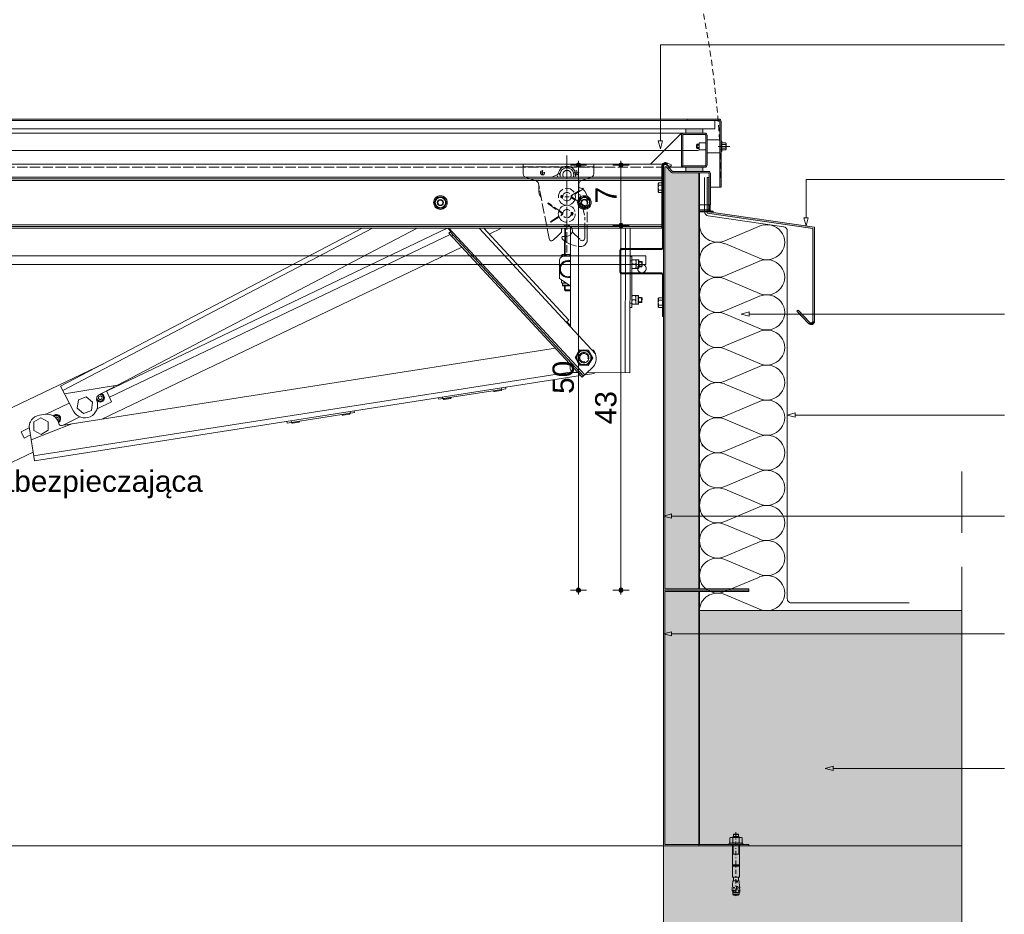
# Paper-space layout 'AD-04 DETAL KLAPY DYMOWEJ' of a CAD drawing. Header units: millimetres. Extents: x 0 to 420, y 0 to 297.
# Tile 4 of 6: x 163 to 278, y 88 to 193. Entities that reach past the tile are written whole.
import ezdxf
from ezdxf.xclip import XClip

# ---------------------------------------------------------------- set-up
doc = ezdxf.new("R2010")
doc.units = ezdxf.units.MM
doc.header["$MEASUREMENT"] = 0
doc.header["$XCLIPFRAME"] = 0
for name, pattern in [('051017 Zielona dla najemcy +1$0$STRICHPUNKT', [10, 5, -2.5, 0, -2.5]), ('ACAD_ISO02W100', [15, 12, -3]), ('CENTER', [2000, 1250, -250, 250, -250]), ('przerywama detal', [120, 80, -40]), ('Przerywana-002', [11, 7, -4])]:
    doc.linetypes.add(name, pattern=pattern)
for name, color, linetype, lineweight in [('0_Nr_pióra__1', 7, 'Continuous', 20), ('A_fundamenty_Nr_pióra__1', 7, 'Continuous', 20), ('A_opisy_Nr_pióra__1', 7, 'Continuous', 20), ('A_stropy_Nr_pióra__1', 7, 'Continuous', 20)]:
    doc.layers.add(name, color=color, linetype=linetype, lineweight=lineweight)
for name, color, linetype, lineweight, true_color in [('0_Nr_pióra__10', 7, 'Continuous', 13, 0x4b4b4b), ('0_Nr_pióra__6', 7, 'Continuous', 13, 0xa9a9a9), ('A_linie_Nr_pióra__10', 7, 'Continuous', 13, 0x4b4b4b), ('A_opisy EN_Nr_pióra__170', 7, 'Continuous', 5, 0x1c1c1c), ('A_opisy EN_Nr_pióra__7', 7, 'Continuous', 18, 0x171717), ('A_opisy_Nr_pióra__170', 7, 'Continuous', 5, 0x1c1c1c), ('A_opisy_Nr_pióra__7', 7, 'Continuous', 18, 0x171717), ('A_stolarka_Nr_pióra__10', 7, 'Continuous', 13, 0x4b4b4b), ('A_stropy_Nr_pióra__10', 7, 'Continuous', 13, 0x4b4b4b), ('A_stropy_Nr_pióra__4', 7, 'Continuous', 18, 0x4b4b4b), ('A_ściana_Nr_pióra__10', 7, 'Continuous', 13, 0x4b4b4b)]:
    doc.layers.add(name, color=color, linetype=linetype, lineweight=lineweight, true_color=true_color)
for name, color, linetype in [('A_fundamenty', 7, 'Continuous'), ('A_podrys', 7, 'Continuous'), ('A_stolarka', 7, 'Continuous'), ('A_stropy', 7, 'Continuous'), ('A_ściana', 7, 'Continuous')]:
    doc.layers.add(name, color=color, linetype=linetype)
doc.styles.add('STYL_AUTOMATYCZNY_1', font='arial.ttf')
doc.linetypes.add('Izolacja 1_20', pattern='A,0,[1,AD-04 DETAL KLAPY DYMOWEJ1.Shx,S=1.587302,R=0,X=0,Y=0],-200,0', length=200)

# ---------------------------------------------------------------- blocks, each defined once
blk = doc.blocks.new('Rysunek_1_1', base_point=(-23577.32, -13089.34))
at = {"linetype": 'Continuous', "lineweight": 0, "true_color": 0xa9a9a9}
for points in [[(228.11, 176.21), (228.13, 176.12), (228.18, 176.03), (228.26, 175.98), (228.36, 175.96), (228.45, 175.98), (228.54, 176.03), (228.59, 176.12), (228.61, 176.21), (228.59, 176.31), (228.54, 176.39), (228.45, 176.44), (228.36, 176.46), (228.26, 176.44), (228.18, 176.39), (228.13, 176.31)], [(233.11, 176.21), (233.13, 176.12), (233.18, 176.03), (233.26, 175.98), (233.36, 175.96), (233.45, 175.98), (233.54, 176.03), (233.59, 176.12), (233.61, 176.21), (233.59, 176.31), (233.54, 176.39), (233.45, 176.44), (233.36, 176.46), (233.26, 176.44), (233.18, 176.39), (233.13, 176.31)], [(233.11, 169.11), (233.13, 169.01), (233.18, 168.93), (233.26, 168.87), (233.36, 168.86), (233.45, 168.87), (233.54, 168.93), (233.59, 169.01), (233.61, 169.11), (233.59, 169.2), (233.54, 169.28), (233.45, 169.34), (233.36, 169.36), (233.26, 169.34), (233.18, 169.28), (233.13, 169.2)], [(228.11, 126.3), (228.13, 126.2), (228.18, 126.12), (228.26, 126.06), (228.36, 126.05), (228.45, 126.06), (228.54, 126.12), (228.59, 126.2), (228.61, 126.3), (228.59, 126.39), (228.54, 126.47), (228.45, 126.53), (228.36, 126.55), (228.26, 126.53), (228.18, 126.47), (228.13, 126.39)], [(233.11, 126.3), (233.13, 126.2), (233.18, 126.12), (233.26, 126.06), (233.36, 126.05), (233.45, 126.06), (233.54, 126.12), (233.59, 126.2), (233.61, 126.3), (233.59, 126.39), (233.54, 126.47), (233.45, 126.53), (233.36, 126.55), (233.26, 126.53), (233.18, 126.47), (233.13, 126.39)]]:
    blk.add_hatch(color=253, dxfattribs=at).paths.add_polyline_path(points)
at = {"layer": 'A_fundamenty', "linetype": 'Continuous', "lineweight": 13}
h = blk.add_hatch(dxfattribs=at)
h.set_pattern_fill('hexagonal_2_0001', color=8, style=0, pattern_type=2)
h.set_pattern_definition([(90, (-23577.31955, -13089.3448), (-0.692820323, 0), [0.4, -0.8]), (90, (-23577.66596, -13088.7448), (-0.692820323, 0), [0.4, -0.8]), (150, (-23577.31955, -13088.9448), (0.346410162, 0.6), [0.4, -0.8]), (150, (-23578.0124, -13088.9448), (0.346410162, 0.6), [0.4, -0.8]), (210, (-23577.31955, -13089.3448), (-0.346410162, 0.6), [0.4, -0.8]), (210, (-23578.0124, -13089.3448), (-0.346410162, 0.6), [0.4, -0.8])])
h.paths.add_polyline_path([(242.49, 96.3), (273.36, 96.3), (273.36, 123.91), (242.49, 123.91)])
at = {"layer": 'A_stolarka', "linetype": 'Continuous', "lineweight": 0, "true_color": 0x121212}
for points in [[(245.11, 181.35, 0.414214), (244.86, 181.6), (241.11, 181.6), (241.11, 181.45), (244.81, 181.45, -0.414214), (244.96, 181.3), (244.96, 178.7), (245.11, 178.7)], [(242.96, 179.95), (242.96, 180.45), (240.96, 180.45), (240.96, 179.95)], [(243.21, 179.94), (240.71, 179.94, 0.414214), (240.46, 179.69), (240.46, 177.19), (240.61, 177.19), (240.61, 179.69, -0.414214), (240.71, 179.79), (243.21, 179.79, -0.414214), (243.31, 179.69), (243.31, 177.19), (243.46, 177.19), (243.46, 179.69, 0.414214)], [(245.11, 178.7), (244.96, 178.7), (244.96, 173.6), (245.11, 173.6)], [(243.46, 176.19), (243.46, 177.19), (243.31, 177.19), (243.31, 176.19, -0.414214), (243.21, 176.09), (240.71, 176.09, -0.414214), (240.61, 176.19), (240.61, 177.19), (240.46, 177.19), (240.46, 176.19, 0.414214), (240.71, 175.94), (243.21, 175.94, 0.414214)], [(242.48, 126.45), (242.48, 175.3), (239.43, 175.3, -0.267949), (239.22, 175.42), (238.7, 175.97, 0.767327), (238.51, 175.92), (238.51, 126.45)], [(242.97, 175.45), (242.97, 175.95), (240.96, 175.95), (240.96, 175.45)], [(242.49, 96.45), (242.49, 126.15), (238.51, 126.15), (238.51, 96.45)]]:
    blk.add_hatch(color=250, dxfattribs=at).paths.add_polyline_path(points)
at = {"layer": 'A_stropy', "linetype": 'Continuous', "lineweight": 0, "true_color": 0x1f1f1f}
blk.add_hatch(color=250, dxfattribs=at).paths.add_polyline_path([(238.36, 56.3), (273.36, 56.3), (273.36, 96.3), (238.36, 96.3)])
at = {"layer": 'A_ściana', "linetype": 'Continuous', "lineweight": 0, "true_color": 0x4b4b4b}
for points in [[(243.48, 174.73), (243.48, 170.56), (243.68, 170.73), (243.68, 174.73)], [(243.48, 170.56), (255.88, 168.76), (256.08, 168.93), (243.68, 170.73)], [(255.88, 168.76), (255.88, 157.88), (256.08, 157.88), (256.08, 168.93)], [(255.53, 157.74), (254.15, 159.19), (254.01, 159.05), (255.39, 157.61)], [(255.39, 157.61, 0.676787), (256.08, 157.88), (255.88, 157.88, -0.676787), (255.53, 157.74)]]:
    blk.add_hatch(color=251, dxfattribs=at).paths.add_polyline_path(points)
at = {"layer": '0_Nr_pióra__10', "color": 251, "linetype": 'Continuous', "lineweight": 13, "ltscale": 0.1, "true_color": 0x4b4b4b}
for p, q in [((246.22, 97.3), (246.12, 97.24)), ((246.12, 96.69), (246.12, 97.24)), ((247.49, 97.3), (246.22, 97.3)), ((246.46, 97.3), (246.56, 97.4)), ((246.49, 96.69), (246.49, 97.24)), ((246.53, 97.37), (246.53, 97.3)), ((246.59, 97.67), (246.56, 97.64)), ((247.16, 97.64), (246.56, 97.64)), ((246.56, 97.64), (246.56, 97.4)), ((246.56, 97.4), (247.15, 97.4)), ((246.59, 97.67), (247.12, 97.67)), ((247.16, 97.64), (247.12, 97.67)), ((247.26, 97.3), (247.15, 97.4)), ((247.16, 97.64), (247.16, 97.4)), ((247.18, 97.37), (247.18, 97.3)), ((247.22, 96.69), (247.22, 97.24)), ((247.49, 97.3), (247.59, 97.24)), ((247.59, 96.69), (247.59, 97.24)), ((247.66, 96.63), (246.06, 96.63)), ((246.06, 96.46), (246.06, 96.63)), ((247.66, 96.46), (246.06, 96.46)), ((246.22, 96.63), (246.12, 96.69)), ((246.46, 92.61), (246.46, 96.46)), ((246.53, 96.46), (246.53, 95.34)), ((247.18, 96.46), (247.18, 95.34)), ((247.26, 92.61), (247.26, 96.46)), ((247.49, 96.63), (247.59, 96.69)), ((247.66, 96.46), (247.66, 96.63)), ((247.26, 95.34), (246.46, 95.34)), ((246.46, 94.09), (246.46, 94.08)), ((246.46, 94.08), (246.47, 94.09)), ((246.47, 94.09), (246.46, 94.06)), ((246.46, 94.06), (246.49, 94.09)), ((246.49, 94.09), (246.46, 94.04)), ((246.46, 94.04), (246.51, 94.09)), ((246.51, 94.09), (246.46, 94.02)), ((246.46, 94.02), (246.53, 94.09)), ((246.53, 94.09), (246.46, 94)), ((246.46, 94), (246.55, 94.09)), ((246.55, 94.09), (246.46, 93.99)), ((246.46, 93.99), (246.57, 94.09)), ((246.57, 94.09), (246.46, 93.97)), ((246.46, 93.97), (246.59, 94.09)), ((246.59, 94.09), (246.46, 93.95)), ((246.46, 93.95), (246.61, 94.09)), ((246.61, 94.09), (246.46, 93.93)), ((246.46, 93.93), (246.62, 94.09)), ((246.46, 94.09), (247.26, 94.09)), ((246.46, 93.92), (247.26, 93.92)), ((246.62, 94.09), (246.47, 93.92)), ((246.47, 93.92), (246.64, 94.09)), ((246.64, 94.09), (246.49, 93.92)), ((246.49, 93.92), (246.66, 94.09)), ((246.66, 94.09), (246.5, 93.92)), ((246.5, 93.92), (246.68, 94.09)), ((246.68, 94.09), (246.52, 93.92)), ((246.52, 93.92), (246.7, 94.09)), ((246.7, 94.09), (246.54, 93.92)), ((246.54, 93.92), (246.72, 94.09)), ((246.72, 94.09), (246.56, 93.92)), ((246.56, 93.92), (246.74, 94.09)), ((246.74, 94.09), (246.58, 93.92)), ((246.58, 93.92), (246.76, 94.09)), ((246.76, 94.09), (246.6, 93.92)), ((246.6, 93.92), (246.77, 94.09)), ((246.77, 94.09), (246.62, 93.92)), ((246.62, 93.92), (246.79, 94.09)), ((246.79, 94.09), (246.64, 93.92)), ((246.64, 93.92), (246.81, 94.09)), ((246.81, 94.09), (246.66, 93.92)), ((246.66, 93.92), (246.83, 94.09)), ((246.83, 94.09), (246.67, 93.92)), ((246.67, 93.92), (246.85, 94.09)), ((246.85, 94.09), (246.69, 93.92)), ((246.69, 93.92), (246.87, 94.09)), ((246.87, 94.09), (246.71, 93.92)), ((246.71, 93.92), (246.89, 94.09)), ((246.89, 94.09), (246.73, 93.92)), ((246.73, 93.92), (246.91, 94.09)), ((246.91, 94.09), (246.75, 93.92)), ((246.75, 93.92), (246.93, 94.09)), ((246.93, 94.09), (246.77, 93.92)), ((246.77, 93.92), (246.94, 94.09)), ((246.94, 94.09), (246.79, 93.92)), ((246.79, 93.92), (246.96, 94.09)), ((246.96, 94.09), (246.81, 93.92)), ((246.81, 93.92), (246.98, 94.09)), ((246.98, 94.09), (246.82, 93.92)), ((246.82, 93.92), (247, 94.09)), ((247, 94.09), (246.84, 93.92)), ((246.84, 93.92), (247.02, 94.09)), ((247.02, 94.09), (246.86, 93.92)), ((246.86, 93.92), (247.04, 94.09)), ((247.04, 94.09), (246.88, 93.92)), ((246.88, 93.92), (247.06, 94.09)), ((247.06, 94.09), (246.9, 93.92)), ((246.9, 93.92), (247.08, 94.09)), ((247.08, 94.09), (246.92, 93.92)), ((246.92, 93.92), (247.1, 94.09)), ((247.1, 94.09), (246.94, 93.92)), ((246.94, 93.92), (247.11, 94.09)), ((247.11, 94.09), (246.96, 93.92)), ((246.96, 93.92), (247.13, 94.09)), ((247.13, 94.09), (246.98, 93.92)), ((246.98, 93.92), (247.15, 94.09)), ((247.15, 94.09), (246.99, 93.92)), ((246.99, 93.92), (247.17, 94.09)), ((247.17, 94.09), (247.01, 93.92)), ((247.01, 93.92), (247.19, 94.09)), ((247.19, 94.09), (247.03, 93.92)), ((247.03, 93.92), (247.21, 94.09)), ((247.21, 94.09), (247.05, 93.92)), ((247.05, 93.92), (247.23, 94.09)), ((247.23, 94.09), (247.07, 93.92)), ((247.07, 93.92), (247.25, 94.09)), ((247.25, 94.09), (247.09, 93.92)), ((247.09, 93.92), (247.26, 94.08)), ((247.26, 94.08), (247.11, 93.92)), ((247.11, 93.92), (247.26, 94.06)), ((247.26, 94.06), (247.13, 93.92)), ((247.13, 93.92), (247.26, 94.04)), ((247.26, 94.04), (247.15, 93.92)), ((247.15, 93.92), (247.26, 94.02)), ((247.26, 94.02), (247.16, 93.92)), ((247.16, 93.92), (247.26, 94)), ((247.26, 94), (247.18, 93.92)), ((247.18, 93.92), (247.26, 93.98)), ((247.26, 93.98), (247.2, 93.92)), ((247.2, 93.92), (247.26, 93.96)), ((247.26, 93.96), (247.22, 93.92)), ((247.22, 93.92), (247.26, 93.95)), ((247.26, 93.95), (247.24, 93.92)), ((247.24, 93.92), (247.26, 93.93)), ((246.46, 92.61), (247.26, 92.61)), ((247.17, 92.61), (246.55, 92.61)), ((246.58, 92.2), (246.58, 92.58)), ((247.14, 92.2), (247.14, 92.58)), ((246.42, 91.25), (246.47, 92.2)), ((246.96, 92.2), (246.47, 92.2)), ((246.72, 91.39), (246.51, 91.4)), ((246.55, 91.43), (246.61, 91.47)), ((246.55, 91.36), (246.55, 91.43)), ((246.6, 91.33), (246.55, 91.36)), ((246.6, 91.29), (246.61, 91.5)), ((246.65, 91.35), (246.6, 91.33)), ((246.61, 91.47), (246.67, 91.43)), ((246.67, 91.43), (246.65, 91.35)), ((246.91, 91.17), (246.93, 91.47)), ((246.95, 92.07), (246.96, 92.2)), ((247.04, 92.2), (247.25, 92.2)), ((247.04, 92.07), (247.04, 92.2)), ((247.08, 91.19), (247.07, 91.48)), ((247.21, 91.41), (247.34, 91.41)), ((247.28, 91.5), (247.25, 92.2)), ((247.29, 91.49), (247.32, 91.48)), ((247.3, 91.1), (247.29, 91.33)), ((247.3, 91.34), (247.32, 91.48)), ((246.44, 91.01), (246.46, 90.94)), ((246.46, 90.94), (246.51, 90.89)), ((246.47, 90.62), (246.47, 90.94)), ((246.47, 90.84), (247.25, 90.84)), ((247.25, 90.62), (246.47, 90.62)), ((246.58, 90.5), (246.47, 90.62)), ((246.77, 91.07), (246.51, 91.09)), ((246.51, 90.89), (246.58, 90.85)), ((246.58, 90.85), (246.65, 90.84)), ((246.59, 90.5), (247.12, 90.5)), ((246.65, 90.84), (246.76, 90.86)), ((246.76, 90.86), (246.83, 90.93)), ((246.83, 90.93), (246.87, 91.04)), ((246.87, 91.04), (246.89, 91.1)), ((246.89, 91.1), (246.91, 91.17)), ((247.11, 91.1), (247.08, 91.19)), ((247.14, 91), (247.11, 91.1)), ((247.25, 90.62), (247.13, 90.5)), ((247.18, 90.91), (247.14, 91)), ((247.25, 90.85), (247.18, 90.91)), ((247.24, 91.09), (247.3, 91.1)), ((247.24, 91.09), (247.34, 91.09)), ((247.25, 90.85), (247.31, 90.86)), ((247.25, 90.62), (247.25, 90.85)), ((247.3, 91.1), (247.34, 91.09)), ((247.3, 91.02), (247.34, 91.09)), ((247.31, 90.86), (247.3, 91.02))]:
    blk.add_line(p, q, dxfattribs=at)
at = {"layer": '0_Nr_pióra__10', "color": 251, "linetype": '051017 Zielona dla najemcy +1$0$STRICHPUNKT', "lineweight": 13, "ltscale": 0.1, "true_color": 0x4b4b4b}
blk.add_line((246.86, 97.9), (246.86, 90.2), dxfattribs=at)
at = {"layer": '0_Nr_pióra__10', "color": 251, "linetype": 'Continuous', "lineweight": 13, "ltscale": 0.1, "true_color": 0x4b4b4b}
for centre, radius, start, end in [((246.31, 96.97), 0.323, 55.5615, 124.4385), ((246.86, 96.09), 1.21, 72.383, 107.617), ((247.4, 96.97), 0.323, 55.5615, 124.4385), ((246.31, 96.95), 0.323, 235.5615, 304.4385), ((246.86, 97.84), 1.21, 252.383, 287.617), ((247.4, 96.95), 0.323, 235.5615, 304.4385), ((246.55, 92.58), 0.0299, 0, 90), ((247.17, 92.58), 0.0299, 90, 180), ((247, 91.46), 0.0737, 17.8518, 173.8747), ((247, 92.08), 0.0482, 188.5979, 351.4021), ((247.29, 91.5), 0.00981, 182.6498, 262.6498), ((247.78, 91.43), 0.496, 173.7924, 191.5073), ((247.3, 91.33), 0.00981, 115.9099, 182.6498), ((247.39, 91.2), 0.975, 177, 191.2993), ((246.6, 90.27), 0.817, 77.798, 96.202), ((246.64, 91.17), 0.16, 212.033, 321.9669), ((247.56, 91.32), 0.392, 216.6493, 229.7369)]:
    blk.add_arc(centre, radius, start, end, dxfattribs=at)
at = {"layer": '0_Nr_pióra__6', "color": 253, "linetype": 'Continuous', "lineweight": 13, "ltscale": 0.1, "true_color": 0xa9a9a9}
for p, q in [((228.11, 176.21), (227.42, 176.21)), ((228.36, 176.46), (228.36, 176.71)), ((228.36, 126.55), (228.36, 175.96)), ((229.3, 176.21), (228.61, 176.21)), ((233.11, 176.21), (232.42, 176.21)), ((233.36, 176.46), (233.36, 176.71)), ((233.36, 169.36), (233.36, 175.96)), ((234.3, 176.21), (233.61, 176.21)), ((233.11, 169.11), (232.42, 169.11)), ((233.36, 126.55), (233.36, 168.86)), ((234.3, 169.11), (233.61, 169.11)), ((228.11, 126.3), (227.42, 126.3)), ((228.36, 125.8), (228.36, 126.05)), ((229.3, 126.3), (228.61, 126.3)), ((233.11, 126.3), (232.42, 126.3)), ((233.36, 125.8), (233.36, 126.05)), ((234.3, 126.3), (233.61, 126.3))]:
    blk.add_line(p, q, dxfattribs=at)
for centre in [(228.36, 176.21), (233.36, 176.21), (233.36, 169.11), (228.36, 126.3), (233.36, 126.3)]:
    blk.add_circle(centre, 0.25, dxfattribs=at)
at = {"layer": 'A_fundamenty_Nr_pióra__1', "color": 7, "linetype": 'Continuous', "lineweight": 20, "ltscale": 0.1, "flags": 128}
blk.add_lwpolyline([(242.49, 96.3), (273.36, 96.3), (273.36, 123.91), (242.49, 123.91)], close=True, dxfattribs=at)
at = {"layer": 'A_linie_Nr_pióra__10', "color": 251, "linetype": 'przerywama detal', "lineweight": 13, "ltscale": 0.1, "true_color": 0x4b4b4b}
blk.add_line((273.36, 49.06), (273.36, 140.23), dxfattribs=at)
at = {"layer": 'A_opisy EN_Nr_pióra__170', "color": 250, "linetype": 'Continuous', "lineweight": 5, "ltscale": 0.1, "true_color": 0x1c1c1c}
for p, q in [((237.99, 179.05), (237.99, 190.3)), ((237.99, 190.3), (278.36, 190.3))]:
    blk.add_line(p, q, dxfattribs=at)
at = {"layer": 'A_opisy EN_Nr_pióra__7', "color": 250, "linetype": 'Continuous', "lineweight": 18, "ltscale": 0.1, "true_color": 0x171717}
for p, q in [((237.74, 179.05), (238.24, 179.05)), ((237.99, 178.12), (237.74, 179.05)), ((237.99, 178.12), (238.24, 179.05))]:
    blk.add_line(p, q, dxfattribs=at)
at = {"layer": 'A_opisy_Nr_pióra__170', "color": 250, "linetype": 'Continuous', "lineweight": 5, "ltscale": 0.1, "true_color": 0x1c1c1c}
for p, q in [((255.08, 170.01), (255.08, 174.51)), ((255.08, 174.51), (278.36, 174.51)), ((248.39, 158.72), (275.24, 158.72)), ((275.24, 158.72), (278.36, 158.72)), ((253.82, 146.87), (275.24, 146.87)), ((275.24, 146.87), (278.36, 146.87)), ((239.29, 135.01), (275.24, 135.01)), ((275.24, 135.01), (278.36, 135.01)), ((239.29, 121.19), (275.24, 121.19)), ((275.24, 121.19), (278.36, 121.19)), ((258.26, 105.4), (267.59, 105.4)), ((267.59, 105.4), (278.36, 105.4))]:
    blk.add_line(p, q, dxfattribs=at)
at = {"layer": 'A_opisy_Nr_pióra__7', "color": 250, "linetype": 'Continuous', "lineweight": 18, "ltscale": 0.1, "true_color": 0x171717}
for p, q in [((254.83, 170.01), (255.33, 170.01)), ((255.08, 169.07), (254.83, 170.01)), ((255.08, 169.07), (255.33, 170.01)), ((247.46, 158.72), (248.39, 158.97)), ((247.46, 158.72), (248.39, 158.47)), ((248.39, 158.97), (248.39, 158.47)), ((252.88, 146.87), (253.82, 147.12)), ((252.88, 146.87), (253.82, 146.62)), ((253.82, 147.12), (253.82, 146.62)), ((238.36, 135.01), (239.29, 135.26)), ((239.29, 135.26), (239.29, 134.76)), ((238.36, 135.01), (239.29, 134.76)), ((238.36, 121.19), (239.29, 121.44)), ((239.29, 121.44), (239.29, 120.94)), ((238.36, 121.19), (239.29, 120.94)), ((257.33, 105.4), (258.26, 105.65)), ((257.33, 105.4), (258.26, 105.15)), ((258.26, 105.65), (258.26, 105.15))]:
    blk.add_line(p, q, dxfattribs=at)
at = {"layer": 'A_stolarka_Nr_pióra__10', "color": 251, "linetype": 'Continuous', "lineweight": 13, "ltscale": 0.1, "true_color": 0x4b4b4b}
for p, q in [((244.86, 181.6), (131.85, 181.6)), ((241.11, 181.6), (241.11, 181.45)), ((244.81, 181.45), (131.9, 181.45)), ((132.35, 180.45), (244.36, 180.45)), ((240.96, 179.95), (240.96, 180.45)), ((242.96, 180.45), (242.96, 179.95)), ((244.36, 180.45), (244.36, 181.45)), ((244.96, 173.6), (244.96, 181.3)), ((245.11, 173.6), (245.11, 181.35)), ((133.5, 179.95), (243.21, 179.95)), ((240.46, 179.95), (236.81, 176.3)), ((240.46, 179.95), (240.46, 175.95)), ((240.61, 179.7), (240.61, 176.2)), ((243.21, 179.8), (240.71, 179.8)), ((243.31, 176.2), (243.31, 179.7)), ((243.46, 176.2), (243.46, 179.7)), ((242.31, 178.65), (242.21, 178.55)), ((242.21, 178.55), (242.21, 178.25)), ((242.21, 178.55), (242.53, 178.55)), ((242.31, 178.15), (242.21, 178.25)), ((242.21, 178.25), (242.53, 178.25)), ((242.31, 178.65), (242.31, 178.15)), ((242.31, 178.65), (242.53, 178.65)), ((242.31, 178.15), (242.53, 178.15)), ((242.53, 178), (242.53, 178.8)), ((243.31, 178.8), (242.53, 178.8)), ((244.96, 179.15), (243.46, 179.15)), ((245.11, 179), (245.21, 179)), ((245.21, 179), (245.21, 177.8)), ((245.21, 178.8), (245.61, 178.8)), ((245.61, 178.6), (245.21, 178.6)), ((245.61, 178.2), (245.21, 178.2)), ((245.71, 178.7), (245.71, 178.1)), ((243.31, 178), (242.53, 178)), ((244.96, 177.65), (243.46, 177.65)), ((245.11, 177.8), (245.21, 177.8)), ((245.21, 178), (245.61, 178)), ((238.46, 176.3), (138.26, 176.3)), ((238.16, 168.8), (238.16, 176.1)), ((238.23, 176.22), (238.23, 166.52)), ((238.36, 175.95), (238.23, 175.95)), ((238.36, 166.5), (238.36, 176.2)), ((238.83, 176.42), (238.43, 176.42)), ((238.83, 176.3), (238.46, 176.3)), ((238.51, 175.92), (238.51, 126.45)), ((238.55, 176.28), (238.57, 176.27)), ((238.64, 176.28), (239.19, 176.05)), ((238.7, 175.97), (239.22, 175.42)), ((238.72, 176.46), (239.27, 176.23)), ((239.35, 175.5), (238.74, 176.19)), ((238.83, 176.42), (238.83, 176.3)), ((238.96, 175.95), (243.21, 175.95)), ((239.27, 176.23), (239.19, 176.05)), ((243.21, 176.1), (240.71, 176.1)), ((240.96, 175.45), (240.96, 175.95)), ((242.97, 175.95), (242.97, 175.45)), ((138.56, 174.8), (238.16, 174.8)), ((138.56, 174.6), (238.16, 174.6)), ((225.26, 174.8), (225.83, 175.07)), ((225.96, 174.8), (225.83, 175.07)), ((226.22, 174.96), (226.05, 175.33)), ((243.61, 175.45), (239.43, 175.45)), ((239.43, 175.3), (243.61, 175.3)), ((242.48, 126.45), (242.48, 175.3)), ((242.59, 126.45), (242.58, 175.3)), ((243.71, 175.2), (243.71, 171.55)), ((243.86, 171.55), (243.86, 175.2)), ((138.56, 174.4), (238.16, 174.4)), ((237.74, 174.05), (237.79, 174.13)), ((237.74, 173.05), (237.74, 174.05)), ((237.79, 173.84), (237.74, 173.99)), ((237.79, 174.13), (238.18, 174.13)), ((237.79, 173.84), (238.18, 173.84)), ((244.96, 173.6), (243.86, 173.6)), ((245.11, 173.6), (244.97, 173.6)), ((211.41, 171.8), (211.78, 172.45)), ((211.78, 172.45), (212.53, 172.45)), ((212.53, 172.45), (212.91, 171.8)), ((228.41, 172.17), (229.06, 172.55)), ((229.06, 172.55), (229.71, 172.17)), ((237.79, 172.98), (237.74, 173.12)), ((237.79, 172.98), (237.74, 173.05)), ((237.79, 173.27), (238.18, 173.27)), ((237.79, 172.98), (238.18, 172.98)), ((211.78, 171.15), (211.41, 171.8)), ((212.53, 171.15), (211.78, 171.15)), ((212.91, 171.8), (212.53, 171.15)), ((228.41, 171.42), (228.41, 172.17)), ((229.06, 171.05), (228.41, 171.42)), ((229.71, 171.42), (229.06, 171.05)), ((229.71, 172.17), (229.71, 171.42)), ((243.71, 171.55), (242.58, 171.55)), ((243.86, 171.55), (243.71, 171.55)), ((243.73, 171.56), (243.73, 170.94)), ((243.81, 171.56), (243.81, 170.94)), ((242.58, 170.94), (243.73, 170.94)), ((242.58, 170.81), (243.78, 170.81)), ((242.58, 170.73), (244.19, 170.73)), ((243.94, 170.81), (244.19, 170.81)), ((244.19, 170.73), (244.19, 170.81)), ((138.36, 168.8), (238.36, 168.8)), ((138.56, 169.2), (238.16, 169.19)), ((138.56, 169), (238.16, 169)), ((202.98, 168.8), (167.56, 150.25)), ((204.19, 168.8), (167.82, 149.76)), ((212.94, 168.8), (172.96, 149.68)), ((209.45, 168.8), (174.27, 150.38)), ((213.37, 168.42), (213.03, 168.8)), ((213.41, 168.46), (213.1, 168.8)), ((213.16, 168.8), (229.1, 151.57)), ((216.71, 168.8), (230.36, 154.05)), ((217.25, 168.8), (227.23, 158.02)), ((217.89, 168.11), (219.32, 168.8)), ((226.74, 165.69), (226.75, 168.8)), ((226.82, 165.69), (226.83, 168.8)), ((227.42, 157.23), (227.45, 168.8)), ((233.84, 151.83), (233.89, 168.8)), ((234.4, 151.83), (234.45, 168.8)), ((213.29, 168.07), (173.3, 148.96)), ((213.41, 168.46), (213.15, 168.22)), ((228.81, 151.3), (213.15, 168.22)), ((213.3, 168.36), (228.96, 151.44)), ((213.64, 167.99), (213.49, 167.85)), ((172.43, 146.38), (214.67, 166.58)), ((238.36, 166.5), (238.36, 163.35)), ((236.28, 165.55), (140.44, 165.55)), ((226.39, 165.64), (226.49, 165.69)), ((226.39, 165.44), (226.39, 165.64)), ((226.49, 165.69), (227.44, 165.69)), ((227.44, 165.5), (226.64, 165.5)), ((226.76, 165.5), (226.77, 165.63)), ((233.23, 166.22), (233.23, 163.62)), ((233.36, 163.65), (233.36, 166.2)), ((238.13, 166.42), (233.43, 166.42)), ((233.46, 166.3), (238.16, 166.3)), ((234.64, 165.48), (234.44, 165.48)), ((234.62, 159.48), (234.64, 165.48)), ((236.28, 165.55), (236.28, 164.55)), ((236.28, 164.55), (140.44, 164.55)), ((226.13, 162.9), (226.14, 165)), ((226.24, 164.52), (226.23, 163.48)), ((227.14, 165.04), (226.24, 164.52)), ((227.44, 164.87), (227.14, 165.04)), ((234.44, 164.98), (234.64, 164.98)), ((234.64, 165.08), (235.4, 165.08)), ((234.68, 165.08), (234.64, 164.83)), ((234.68, 164.58), (234.64, 164.33)), ((235.08, 164.58), (234.68, 164.58)), ((235.08, 165.08), (235.13, 164.83)), ((235.08, 164.58), (235.13, 164.33)), ((235.13, 164.08), (235.13, 165.08)), ((235.4, 164.08), (235.4, 165.08)), ((235.44, 165.04), (235.44, 164.12)), ((235.44, 164.88), (235.79, 164.88)), ((235.84, 164.81), (235.44, 164.82)), ((235.84, 164.34), (235.44, 164.34)), ((235.79, 164.28), (235.44, 164.28)), ((235.79, 164.88), (235.84, 164.83)), ((235.79, 164.28), (235.79, 164.88)), ((235.84, 164.33), (235.79, 164.28)), ((235.84, 164.83), (235.84, 164.33)), ((226.23, 163.48), (227.13, 162.96)), ((227.13, 162.96), (227.43, 163.13)), ((233.43, 163.42), (238.13, 163.42)), ((238.16, 163.55), (233.46, 163.55)), ((235.4, 164.08), (234.64, 164.08)), ((238.23, 163.32), (238.23, 158.42)), ((238.36, 158.42), (238.36, 163.35)), ((226.13, 162.9), (227.43, 162.02)), ((226.38, 162.41), (226.38, 162.73)), ((226.48, 162.35), (226.38, 162.41)), ((226.48, 162.1), (226.48, 162.35)), ((226.48, 162.35), (226.95, 162.35)), ((227.32, 162.09), (226.48, 162.1)), ((226.53, 162.04), (227.39, 162.04)), ((226.73, 161.55), (226.73, 162.04)), ((226.76, 162.41), (226.76, 162.48)), ((226.8, 161.48), (226.81, 162.04)), ((226.83, 161.45), (226.73, 161.55)), ((227.43, 161.55), (226.73, 161.55)), ((226.83, 161.45), (227.43, 161.45)), ((234.63, 160.88), (235.39, 160.88)), ((234.67, 160.88), (234.63, 160.63)), ((235.07, 160.88), (235.12, 160.63)), ((235.11, 159.88), (235.12, 160.88)), ((235.38, 159.88), (235.39, 160.88)), ((235.43, 160.84), (235.42, 159.92)), ((235.43, 160.68), (235.78, 160.68)), ((235.77, 160.08), (235.78, 160.68)), ((235.78, 160.68), (235.83, 160.63)), ((234.62, 159.98), (234.42, 159.98)), ((234.67, 160.38), (234.62, 160.13)), ((235.38, 159.88), (234.62, 159.88)), ((235.07, 160.38), (234.67, 160.38)), ((235.07, 160.38), (235.11, 160.13)), ((235.82, 160.14), (235.42, 160.14)), ((235.77, 160.08), (235.42, 160.08)), ((235.83, 160.61), (235.43, 160.62)), ((235.82, 160.13), (235.77, 160.08)), ((235.83, 160.63), (235.82, 160.13)), ((237.74, 160.55), (237.79, 160.63)), ((237.74, 159.55), (237.74, 160.55)), ((237.79, 160.34), (237.74, 160.48)), ((237.79, 159.47), (237.74, 159.62)), ((237.79, 159.47), (237.74, 159.55)), ((237.79, 160.63), (238.18, 160.63)), ((237.79, 160.34), (238.18, 160.34)), ((237.79, 159.76), (238.18, 159.76)), ((234.42, 159.48), (234.62, 159.48)), ((237.79, 159.47), (238.18, 159.47)), ((238.23, 158.42), (238.36, 158.42)), ((238.36, 158.42), (238.36, 96.3)), ((227.01, 157.81), (227.23, 158.02)), ((227.42, 157.37), (227.01, 157.81)), ((225.67, 154.7), (167.7, 145.64)), ((227.97, 153.6), (228.49, 154.5)), ((228.49, 154.5), (229.53, 154.49)), ((229.53, 154.49), (230.04, 153.59)), ((147.64, 140.96), (172.6, 152.89)), ((227.4, 152.35), (227.4, 152.82)), ((228.48, 152.7), (227.97, 153.6)), ((229.52, 152.69), (228.48, 152.7)), ((230.04, 153.59), (229.52, 152.69)), ((227.63, 151.93), (164.41, 142.06)), ((228.62, 151.51), (164.5, 141.5)), ((227.9, 151.85), (228.31, 151.85)), ((228.47, 151.67), (228.62, 151.81)), ((229.95, 152.36), (228.81, 151.3)), ((230.2, 151.76), (229.12, 151.59)), ((229.39, 151.85), (234.4, 151.83)), ((230.2, 151.76), (230.19, 151.84)), ((174.27, 150.38), (168.03, 149.37)), ((173.83, 150.15), (173.88, 150.32)), ((169.09, 147.33), (167.56, 150.25)), ((172.04, 149.02), (172.25, 149.12)), ((172.05, 149.22), (173.83, 150.15)), ((172.25, 149.12), (172.44, 148.99)), ((173.56, 148.42), (172.95, 149.69)), ((211.96, 148.71), (219.86, 149.94)), ((218.4, 149.71), (219.34, 149.85)), ((218.4, 149.71), (218.4, 149.71)), ((219.25, 149.74), (218.52, 149.62)), ((219.33, 150.06), (219.37, 149.86)), ((219.34, 149.86), (219.34, 149.85)), ((219.86, 149.94), (219.83, 150.14)), ((168.6, 148.27), (165.9, 146.97)), ((169.51, 147.67), (169.66, 148.64)), ((169.66, 148.64), (170.57, 149)), ((170.57, 149), (171.34, 148.38)), ((171.34, 148.38), (171.19, 147.41)), ((173.56, 148.42), (171.86, 147.61)), ((172.02, 148.79), (172.04, 149.02)), ((172.21, 148.66), (172.02, 148.79)), ((172.42, 148.76), (172.21, 148.66)), ((172.44, 148.99), (172.42, 148.76)), ((211.92, 148.9), (211.96, 148.71)), ((212.45, 148.78), (212.42, 148.98)), ((212.47, 148.78), (213.41, 148.93)), ((212.47, 148.78), (212.47, 148.79)), ((213.33, 148.81), (212.59, 148.7)), ((213.41, 148.93), (213.41, 148.93)), ((165.77, 146.96), (165.08, 146.85)), ((170.27, 147.06), (169.51, 147.67)), ((171.19, 147.41), (170.27, 147.06)), ((194.17, 145.93), (202.07, 147.16)), ((201.56, 147.08), (200.61, 146.93)), ((200.61, 146.93), (200.61, 146.94)), ((200.62, 146.93), (200.62, 146.94)), ((200.73, 146.84), (201.47, 146.96)), ((201.55, 147.28), (201.58, 147.09)), ((201.56, 147.08), (201.56, 147.08)), ((202.07, 147.16), (202.04, 147.36)), ((164.04, 146.08), (163.95, 146.04)), ((163.98, 145.96), (163.95, 146.04)), ((164.11, 143.97), (168.88, 145.83)), ((164.43, 146.05), (165.27, 146.55)), ((164.43, 145.07), (164.43, 146.05)), ((165.27, 146.55), (166.13, 146.06)), ((166.13, 146.06), (166.13, 145.08)), ((166.95, 146.59), (167.1, 146.66)), ((167.1, 146.66), (167.29, 146.53)), ((167.28, 146.3), (167.21, 146.27)), ((167.29, 146.53), (167.28, 146.3)), ((169.85, 146.64), (167.78, 145.65)), ((194.16, 145.93), (194.13, 146.13)), ((194.13, 146.13), (194.17, 145.93)), ((194.67, 146.01), (194.63, 146.2)), ((195.63, 146.15), (194.68, 146)), ((194.68, 146), (194.68, 146.01)), ((194.69, 146.01), (194.69, 146.01)), ((194.8, 145.92), (195.54, 146.03)), ((195.63, 146.16), (195.63, 146.15)), ((163.9, 145.35), (162.94, 144.89)), ((162.94, 144.89), (163.29, 144.17)), ((164.03, 144.53), (163.29, 144.17)), ((163.91, 145.25), (164.5, 141.5)), ((165.29, 144.59), (164.43, 145.07)), ((166.13, 145.08), (165.29, 144.59)), ((150.14, 135.73), (164.34, 142.51)), ((238.36, 126.3), (248.36, 126.3)), ((238.51, 126.45), (248.36, 126.45)), ((238.51, 126.15), (238.51, 96.45)), ((238.51, 126.15), (248.36, 126.15)), ((242.49, 96.45), (242.49, 126.15)), ((242.59, 96.45), (242.59, 126.15)), ((248.36, 126.45), (248.36, 126.15)), ((128.36, 96.3), (248.36, 96.3)), ((238.51, 96.45), (248.36, 96.45)), ((248.36, 96.45), (248.36, 96.3))]:
    blk.add_line(p, q, dxfattribs=at)
at = {"layer": 'A_stolarka_Nr_pióra__10', "color": 251, "linetype": 'CENTER', "lineweight": 13, "ltscale": 0.1, "true_color": 0x4b4b4b}
for p, q in [((244.76, 178.4), (246.14, 178.4)), ((242.46, 177.9), (137.19, 177.9))]:
    blk.add_line(p, q, dxfattribs=at)
at = {"layer": 'A_stolarka_Nr_pióra__10', "color": 251, "linetype": 'ACAD_ISO02W100', "lineweight": 13, "ltscale": 0.1, "true_color": 0x4b4b4b}
for p, q in [((227.01, 177.31), (227.01, 165.94)), ((138.48, 175.95), (238.23, 175.95)), ((221.87, 175.99), (230.16, 175.99)), ((223.91, 175.3), (224.41, 175.3)), ((224.16, 175.05), (224.16, 175.55)), ((227.91, 175.3), (228.41, 175.3)), ((228.16, 175.05), (228.16, 175.55)), ((226.76, 172.49), (227.26, 172.49)), ((227.01, 172.24), (227.01, 172.74))]:
    blk.add_line(p, q, dxfattribs=at)
at = {"layer": 'A_stolarka_Nr_pióra__10', "color": 251, "linetype": 'ACAD_ISO02W100', "lineweight": 13, "ltscale": 0.1, "true_color": 0x4b4b4b, "flags": 128}
for points in [[(221.87, 175.17), (221.87, 176.3)], [(230.16, 176.3), (221.87, 176.3)], [(230.16, 175.17), (230.16, 176.3)], [(221.87, 175.17), (221.9, 175.01), (221.99, 174.88), (222.13, 174.79)], [(222.13, 174.79), (223.41, 174.32)], [(229.9, 174.79), (228.67, 174.35)], [(230.03, 174.88), (229.9, 174.79)], [(230.03, 174.88), (230.12, 175.01), (230.16, 175.17)], [(223.67, 174.03), (223.62, 174.16), (223.52, 174.26), (223.41, 174.32)], [(224.92, 167.57), (223.67, 174.03)], [(223.71, 173.05), (223.71, 173.71)], [(223.71, 173.42), (223.77, 173.42)], [(227.49, 172.59), (228.89, 173.49)], [(228.94, 173.42), (227.51, 172.5), (229.25, 171.29)], [(228.53, 174.26), (228.44, 174.13), (228.41, 173.97)], [(228.41, 173.29), (228.41, 173.97)], [(228.41, 173.63), (228.79, 173.42)], [(228.53, 174.26), (228.67, 174.35)], [(228.94, 173.42), (228.89, 173.49)], [(223.74, 172.83), (223.71, 173.05)], [(223.74, 172.83), (223.82, 172.64), (223.96, 172.46)], [(226.53, 172.65), (226.46, 172.67), (226.37, 172.64), (226.31, 172.57), (226.29, 172.5), (226.31, 172.41), (226.37, 172.35), (226.46, 172.31), (226.53, 172.33)], [(226.51, 172.57), (226.46, 172.57), (226.41, 172.55), (226.37, 172.5), (226.41, 172.43), (226.46, 172.4), (226.51, 172.41)], [(229.2, 171.23), (227.49, 172.4)], [(228.41, 173.29), (228.43, 173.18)], [(228.77, 171.61), (228.46, 173.1)], [(229.4, 172.22), (229.37, 172.54), (229.26, 172.86), (229.1, 173.13), (228.87, 173.37)], [(224.78, 171.69), (224.83, 171.77)], [(224.78, 171.69), (226.51, 170.48)], [(226.51, 170.58), (224.83, 171.77)], [(228.81, 171.49), (229.11, 170.09)], [(229.25, 171.29), (229.2, 171.23)], [(229.4, 172.22), (229.4, 167.97)], [(225.07, 169.56), (226.51, 170.48)], [(225.07, 169.56), (225.12, 169.49), (226.51, 170.39)], [(227.48, 170.33), (227.57, 170.31), (227.66, 170.34), (227.71, 170.41), (227.74, 170.48), (227.71, 170.58), (227.66, 170.63), (227.57, 170.67), (227.48, 170.65)], [(227.51, 170.43), (227.57, 170.41), (227.62, 170.44), (227.64, 170.48), (227.62, 170.55), (227.57, 170.58), (227.51, 170.57)], [(229.11, 168.22), (229.11, 170.09)], [(227.62, 168.69), (227.54, 168.89), (227.4, 169.01), (227.21, 169.11), (227.01, 169.14), (226.8, 169.11), (226.63, 169.01), (226.48, 168.89), (226.39, 168.69), (226.36, 168.5)], [(226.99, 167.84), (227.21, 167.88), (227.38, 167.97), (227.52, 168.12), (227.62, 168.29), (227.66, 168.5), (227.62, 168.69), (227.52, 168.89), (227.38, 169.01), (227.21, 169.11), (226.99, 169.14)], [(225.97, 167.95), (225.43, 167.41)], [(225.97, 167.95), (226.36, 168.34)], [(226.36, 168.34), (226.36, 168.5)], [(226.5, 167.84), (226.44, 167.81), (226.41, 167.74), (226.46, 167.55), (226.56, 167.41)], [(226.5, 167.84), (226.99, 167.84)], [(227.62, 168.69), (227.66, 168.5)], [(227.66, 168.34), (227.66, 168.5)], [(227.66, 168.34), (228.6, 167.41)], [(228.7, 167.35), (228.81, 167.33), (228.92, 167.35), (229.02, 167.41), (229.08, 167.5), (229.11, 167.62)], [(229.11, 167.62), (229.11, 168.22)], [(229.4, 167.44), (229.4, 167.97)], [(224.96, 167.45), (224.92, 167.57)], [(224.96, 167.45), (225.02, 167.38), (225.12, 167.33), (225.23, 167.33), (225.33, 167.35), (225.43, 167.41)], [(227.01, 167.12), (226.56, 167.41)], [(227.01, 167.12), (227.49, 166.88), (228, 166.72), (228.53, 166.64)], [(228.76, 166.66), (228.53, 166.64)], [(228.7, 167.35), (228.6, 167.41)], [(228.76, 166.66), (228.97, 166.72), (229.15, 166.85), (229.29, 167.02), (229.37, 167.21), (229.4, 167.44)]]:
    blk.add_lwpolyline(points, dxfattribs=at)
at = {"layer": 'A_stolarka_Nr_pióra__10', "color": 251, "linetype": 'Continuous', "lineweight": 13, "ltscale": 0.1, "true_color": 0x4b4b4b, "flags": 128}
for points in [[(226.22, 174.96), (226.26, 174.8)], [(237.74, 173.55), (237.76, 173.7), (237.79, 173.84)], [(237.79, 173.27), (237.76, 173.41), (237.74, 173.55)], [(238.23, 174.19), (238.18, 174.13)], [(238.23, 173.87), (238.18, 173.84)], [(238.18, 173.27), (238.23, 173.24)], [(238.18, 172.98), (238.23, 172.92)], [(226.77, 165.63), (226.95, 165.68), (227.14, 165.69)], [(227.14, 165.69), (227.33, 165.68), (227.44, 165.65)], [(226.76, 162.41), (226.9, 162.37)], [(238.23, 160.69), (238.18, 160.63)], [(237.74, 160.05), (237.76, 160.2), (237.79, 160.34)], [(237.79, 159.76), (237.76, 159.91), (237.74, 160.05)], [(238.23, 160.37), (238.18, 160.34)], [(238.18, 159.76), (238.23, 159.73)], [(238.18, 159.47), (238.23, 159.42)]]:
    blk.add_lwpolyline(points, dxfattribs=at)
at = {"layer": 'A_stolarka_Nr_pióra__10', "color": 251, "linetype": 'ACAD_ISO02W100', "lineweight": 13, "ltscale": 0.1, "true_color": 0x4b4b4b}
for centre, radius in [((224.16, 175.3), 0.25), ((228.16, 175.3), 0.25), ((227.01, 172.49), 0.996), ((227.01, 172.49), 0.496), ((227.01, 170.5), 0.496)]:
    blk.add_circle(centre, radius, dxfattribs=at)
at = {"layer": 'A_stolarka_Nr_pióra__10', "color": 251, "linetype": 'Continuous', "lineweight": 13, "ltscale": 0.1, "true_color": 0x4b4b4b}
for centre, radius in [((212.16, 171.8), 0.8), ((212.16, 171.8), 0.65), ((212.16, 171.8), 0.597), ((229.06, 171.8), 0.8), ((229.06, 171.8), 0.65), ((229.06, 171.8), 0.597), ((212.16, 171.8), 0.36), ((212.16, 171.8), 0.32), ((212.16, 171.8), 0.3), ((229.06, 171.8), 0.4), ((235.81, 164.05), 0.5), ((229, 153.6), 0.9), ((229, 153.6), 0.82), ((229, 153.6), 0.6)]:
    blk.add_circle(centre, radius, dxfattribs=at)
at = {"layer": 'A_stolarka_Nr_pióra__10', "color": 251, "linetype": 'Przerywana-002', "lineweight": 13, "ltscale": 0.1, "true_color": 0x4b4b4b}
blk.add_arc((133.05, 172.5), 112.07, 0.5624, 145.5624, dxfattribs=at)
at = {"layer": 'A_stolarka_Nr_pióra__10', "color": 251, "linetype": 'Continuous', "lineweight": 13, "ltscale": 0.1, "true_color": 0x4b4b4b}
for centre, radius, start, end in [((244.86, 181.35), 0.25, 0, 90), ((244.81, 181.3), 0.15, 0, 90), ((240.71, 179.7), 0.25, 90, 180), ((240.71, 179.7), 0.1, 90, 180), ((243.21, 179.7), 0.25, 0, 90), ((243.21, 179.7), 0.1, 0, 90), ((245.59, 178.48), 0.12, 0, 90), ((245.59, 178.32), 0.12, 270, 0), ((245.61, 178.7), 0.1, 270, 90), ((245.61, 178.1), 0.1, 270, 90), ((227.01, 175.08), 1, 343.4788, 165.5455), ((227.01, 175.08), 0.8, 339.1786, 188.7831), ((238.56, 176.1), 0.4, 66.9986, 179.9986), ((238.43, 176.22), 0.2, 90, 180), ((238.46, 176.2), 0.1, 90, 180), ((238.56, 176.09), 0.205, 30, 180), ((238.56, 176.1), 0.2, 66.9986, 179.9986), ((238.46, 176.1), 0.2, 65.4565, 90), ((238.61, 175.92), 0.1, 30, 180), ((240.71, 176.2), 0.25, 180, 270), ((240.71, 176.2), 0.1, 180, 270), ((243.21, 176.2), 0.25, 270, 0), ((243.21, 176.2), 0.1, 270, 0), ((225.66, 175.43), 0.4, 295.5507, 345.5455), ((227.01, 175.08), 0.5, 325.3395, 214.6577), ((239.43, 175.55), 0.25, 210, 270), ((239.43, 175.55), 0.1, 210, 270), ((243.61, 175.2), 0.25, 0, 90), ((243.61, 175.2), 0.1, 0, 90), ((238.03, 173.98), 0.282, 147.28, 178.3358), ((238.03, 173.11), 0.282, 147.28, 178.3358), ((229.06, 171.8), 0.323, 345, 285), ((243.94, 170.94), 0.205, 180, 270), ((243.94, 170.94), 0.13, 180, 270), ((238.13, 166.52), 0.1, 270, 0), ((238.16, 166.5), 0.2, 270, 0), ((226.64, 165), 0.5, 89.83, 179.83), ((226.59, 165.32), 0.375, 91.8346, 122.2096), ((226.57, 165.33), 0.367, 57.11, 88.1658), ((233.43, 166.22), 0.2, 90, 180), ((233.46, 166.2), 0.1, 90, 180), ((227.14, 164), 1, 153.9881, 205.6719), ((227.14, 164), 0.9, 70.3588, 289.3012), ((227.14, 164), 1, 94.4425, 143.6862), ((227.14, 164), 1, 72.3724, 83.6394), ((235.41, 164.84), 0.771, 180.4828, 199.4334), ((235.41, 164.34), 0.771, 180.4828, 199.4334), ((234.36, 164.84), 0.771, 340.2266, 359.1772), ((234.36, 164.34), 0.771, 340.2266, 359.1772), ((235.4, 165.04), 0.04, 359.83, 89.83), ((227.14, 164), 1, 215.9883, 265.0837), ((227.14, 164), 1, 276.0137, 287.2876), ((233.43, 163.62), 0.2, 180, 270), ((233.46, 163.65), 0.1, 180, 270), ((235.4, 164.12), 0.04, 269.83, 359.83), ((238.13, 163.32), 0.1, 0, 90), ((238.16, 163.35), 0.2, 0, 90), ((226.58, 162.72), 0.375, 237.4504, 267.8254), ((226.53, 162.1), 0.0533, 179.83, 269.83), ((226.56, 162.72), 0.367, 271.4942, 302.55), ((235.39, 160.84), 0.04, 359.83, 89.83), ((235.4, 160.14), 0.771, 180.4828, 199.4334), ((235.4, 160.64), 0.771, 180.4828, 199.4334), ((234.34, 160.64), 0.771, 340.2266, 359.1772), ((234.34, 160.14), 0.771, 340.2266, 359.1772), ((235.38, 159.92), 0.04, 269.83, 359.83), ((238.03, 160.48), 0.282, 147.28, 178.3358), ((238.03, 159.61), 0.282, 147.28, 178.3358), ((229, 153.6), 0.493, 345, 285), ((228.99, 153.51), 1.47, 21.7249, 43.0234), ((227.9, 152.35), 0.5, 179.83, 269.83), ((172.28, 148.77), 0.5, 117.6345, 201.8954), ((172.23, 148.89), 0.5, 211.0525, 75.832), ((172.23, 148.89), 0.414, 168.4035, 91.8317), ((172.23, 148.89), 0.394, 152.3926, 98.719), ((218.51, 149.72), 0.104, 188.8755, 278.8755), ((219.24, 149.84), 0.105, 278.8755, 8.8755), ((170.42, 148.03), 1.5, 207.6345, 21.8954), ((212.58, 148.8), 0.104, 188.8755, 278.8755), ((213.31, 148.91), 0.104, 278.8755, 8.8755), ((165.3, 145.47), 1.4, 98.8755, 188.8755), ((165.99, 145.58), 1.4, 12.2478, 98.8755), ((167.08, 146.43), 0.5, 298.6611, 137.0835), ((167.08, 146.43), 0.414, 300.6894, 135.0552), ((167.08, 146.43), 0.394, 301.1745, 134.5701), ((200.72, 146.95), 0.105, 188.8755, 278.8755), ((200.72, 146.95), 0.105, 188.8755, 278.8755), ((201.45, 147.06), 0.104, 278.8755, 8.8755), ((167.65, 145.94), 0.3, 192.2478, 278.8755), ((194.79, 146.02), 0.105, 188.8755, 278.8755), ((194.79, 146.02), 0.105, 188.8755, 278.8755), ((195.53, 146.14), 0.104, 278.8755, 8.8755)]:
    blk.add_arc(centre, radius, start, end, dxfattribs=at)
at = {"layer": 'A_stolarka_Nr_pióra__10', "color": 251, "linetype": 'ACAD_ISO02W100', "lineweight": 13, "ltscale": 0.1, "true_color": 0x4b4b4b}
for start, end in [(202.8938, 157.1), (162.0929, 198.0938)]:
    blk.add_arc((227, 170.5), 0.996, start, end, dxfattribs=at)
at = {"layer": 'A_stolarka_Nr_pióra__10', "color": 251, "linetype": 'Continuous', "lineweight": 13, "ltscale": 0.1, "true_color": 0x4b4b4b}
blk.add_ellipse((228.93, 153.46), major_axis=(-1.14, -1.05), ratio=0.969211, start_param=1.570796, end_param=2.778117, dxfattribs=at)
at = {"layer": 'A_stropy_Nr_pióra__1', "color": 7, "linetype": 'Continuous', "lineweight": 20, "ltscale": 0.1, "flags": 128}
blk.add_lwpolyline([(238.36, 56.3), (238.36, 96.3), (273.36, 96.3), (273.36, 56.3)], close=True, dxfattribs=at)
at = {"layer": 'A_stropy_Nr_pióra__10', "color": 251, "linetype": 'Continuous', "lineweight": 13, "ltscale": 0.1, "true_color": 0x4b4b4b}
for p, q in [((245.56, 167.32), (249.6, 169.03)), ((249.6, 165.26), (245.56, 166.98)), ((245.56, 163.2), (249.6, 164.92)), ((249.6, 161.14), (245.56, 162.86)), ((245.56, 159.09), (249.6, 160.8)), ((249.6, 157.03), (245.56, 158.74)), ((245.56, 154.97), (249.6, 156.68)), ((249.6, 152.91), (245.56, 154.62)), ((245.56, 150.85), (249.6, 152.56)), ((249.6, 148.79), (245.56, 150.5)), ((245.56, 146.73), (249.6, 148.44)), ((249.6, 144.67), (245.56, 146.38)), ((245.56, 142.61), (249.6, 144.33)), ((249.6, 140.55), (245.56, 142.27)), ((245.56, 138.49), (249.6, 140.21)), ((249.6, 136.44), (245.56, 138.15)), ((245.56, 134.38), (249.6, 136.09)), ((249.6, 132.32), (245.56, 134.03)), ((245.56, 130.26), (249.6, 131.97)), ((249.6, 128.2), (245.56, 129.91)), ((245.56, 126.14), (249.6, 127.85)), ((249.6, 124.08), (245.56, 125.79))]:
    blk.add_line(p, q, dxfattribs=at)
for centre, start_param, end_param in [((244.7, 169.21), 3.141593, 5.125182), ((250.45, 167.15), 4.299595, 8.266775), ((244.7, 165.09), 1.158003, 5.125182), ((250.45, 163.03), 4.299595, 8.266775), ((244.7, 160.97), 1.158003, 5.125182), ((250.45, 158.91), 4.299595, 8.266775), ((244.7, 156.85), 1.158003, 5.125182), ((250.45, 154.79), 4.299595, 8.266775), ((244.7, 152.74), 1.158003, 5.125182), ((250.45, 150.68), 4.299595, 8.266775), ((244.7, 148.62), 1.158003, 5.125182), ((250.45, 146.56), 4.299595, 8.266775), ((244.7, 144.5), 1.158003, 5.125182), ((250.45, 142.44), 4.299595, 8.266775), ((244.7, 140.38), 1.158003, 5.125182), ((250.45, 138.32), 4.299595, 8.266775), ((244.7, 136.26), 1.158003, 5.125182), ((250.45, 134.2), 4.299595, 8.266775), ((244.7, 132.14), 1.158003, 5.125182), ((250.45, 130.08), 4.299595, 8.266775), ((244.7, 128.03), 1.158003, 5.125182), ((250.45, 125.97), 4.299595, 8.266775), ((244.7, 123.91), 1.158003, 3.141592)]:
    blk.add_ellipse(centre, major_axis=(2.13, 0), ratio=0.968177, start_param=start_param, end_param=end_param, dxfattribs=at)
at = {"layer": 'A_stropy_Nr_pióra__4', "color": 251, "linetype": 'Izolacja 1_20', "lineweight": 18, "ltscale": 0.1, "true_color": 0x4b4b4b}
for p, q in [((243.18, 174.73), (243.18, 170.73)), ((243.61, 170.24), (252.46, 168.95)), ((252.88, 168.46), (252.88, 125.31)), ((253.44, 124.81), (255.21, 124.81)), ((255.21, 124.81), (267.19, 124.81))]:
    blk.add_line(p, q, dxfattribs=at)
for centre, radius, start, end in [((243.68, 170.73), 0.5, 180, 261.728), ((252.38, 168.46), 0.5, 0, 81.728), ((242.38, 158.1), 0.5, 0, 3.2992), ((243.88, 143.2), 1, 171.7008, 180), ((253.38, 125.31), 0.5, 180, 276.0101)]:
    blk.add_arc(centre, radius, start, end, dxfattribs=at)
at = {"layer": 'A_ściana_Nr_pióra__10', "color": 251, "linetype": 'Continuous', "lineweight": 13, "ltscale": 0.1, "true_color": 0x4b4b4b, "flags": 128}
for points in [[(243.48, 174.73), (243.48, 170.56)], [(243.68, 174.73), (243.48, 174.73)], [(243.68, 170.73), (243.68, 174.73)], [(243.48, 170.56), (255.88, 168.76)], [(256.08, 168.93), (243.68, 170.73)], [(255.88, 168.76), (255.88, 157.88)], [(256.08, 157.88), (256.08, 168.93)], [(254.15, 159.19), (254.01, 159.05)], [(254.01, 159.05), (255.39, 157.61)], [(255.53, 157.74), (254.15, 159.19)]]:
    blk.add_lwpolyline(points, dxfattribs=at)
at = {"layer": 'A_ściana_Nr_pióra__10', "color": 251, "linetype": 'Continuous', "lineweight": 13, "ltscale": 0.1, "true_color": 0x4b4b4b}
for radius in [0.4, 0.2]:
    blk.add_arc((255.68, 157.88), radius, 223.6415, 0, dxfattribs=at)
at = {"layer": '0_Nr_pióra__1', "color": 7, "linetype": 'Continuous', "lineweight": 20, "char_height": 2.5, "attachment_point": 7, "rotation": 90, "style": 'STYL_AUTOMATYCZNY_1'}
for s, insert, width in [('\\A1;{\\pql;\\fArial|b0|i0|c238|p0;\\W1.000000;7}', (232.86, 171.71), 1.9068), ('\\A1;{\\pql;\\fArial|b0|i0|c238|p0;\\W1.000000;50}', (227.86, 149.35), 3.8136), ('\\A1;{\\pql;\\fArial|b0|i0|c238|p0;\\W1.000000;43}', (232.86, 145.79), 3.8136)]:
    blk.add_mtext(s, dxfattribs=dict(at, insert=insert, width=width))
at = {"layer": 'A_opisy_Nr_pióra__1', "color": 7, "linetype": 'Continuous', "lineweight": 20, "insert": (148.36, 138.72), "char_height": 2.5, "attachment_point": 4, "style": 'STYL_AUTOMATYCZNY_1'}
blk.add_mtext('\\A1;{\\pql;\\fArial|b0|i0|c238|p0;\\W1.000000;siatka zabezpieczająca}', dxfattribs=at)

psp = doc.layouts.new('AD-04 DETAL KLAPY DYMOWEJ')

# ---------------------------------------------------------------- block references
at = {"layer": 'A_podrys', "color": 37, "linetype": 'Continuous', "lineweight": 5, "true_color": 0x656532}
ref = psp.add_blockref('Rysunek_1_1', (-23577.32, -13089.34), dxfattribs=at)
XClip(ref).set_block_clipping_path([(31.1419570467, 287.7874113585), (31.1419570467, 23.6176259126), (308.2963205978, 23.6176259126), (308.2963205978, 95.499705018), (356.2429071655, 95.499705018), (356.2429071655, 287.7874113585)])

doc.saveas('drawing.dxf')
